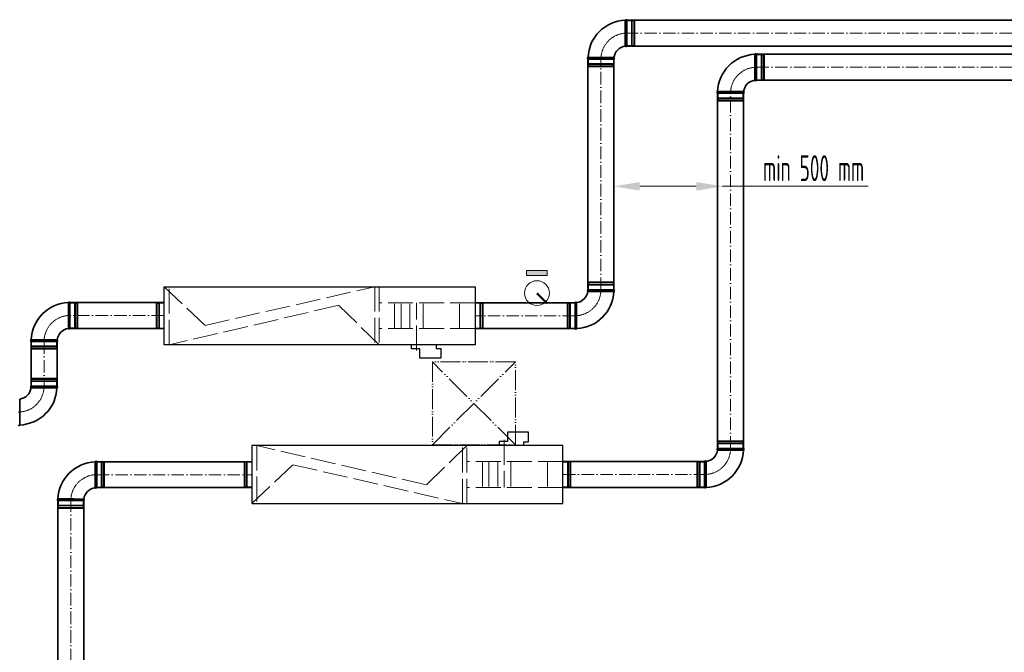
# Model space of a CAD drawing. Header units: millimetres. Extents: x 7400 to 85045, y 24168 to 123018.
# Tile 24 of 79: x 34282 to 39030, y 62643 to 65695. Entities that reach past the tile are written whole.
import ezdxf

# ---------------------------------------------------------------- set-up
doc = ezdxf.new("R2010")
doc.units = ezdxf.units.MM
for name, pattern in [('ACAD_ISO02W100', [15, 12, -3]), ('ACAD_ISO05W100', [33, 24, -3, 0, -3, 0, -3]), ('ACAD_ISO10W100', [18, 12, -3, 0, -3])]:
    doc.linetypes.add(name, pattern=pattern)
for name, color, linetype, lineweight in [('UT_KOTY - DIMENZE', 7, 'Continuous', 5), ('VZT_01 SUP (PŘÍVOD) - OBRYS', 5, 'Continuous', 35), ('VZT_02 SUP (PŘÍVOD) - OSA', 5, 'ACAD_ISO10W100', 5), ('VZT_05 ETA (ODVOD) - OBRYS', 6, 'Continuous', 35), ('VZT_06 ETA (ODVOD) - OSA', 6, 'ACAD_ISO10W100', 5), ('VZT_21 ZAŘÍZENÍ - OBRYS', 1, 'Continuous', 30), ('VZT_22 ZAŘÍZENÍ - DETAIL', 8, 'Continuous', 5), ('VZT_KOTY - DIMENZE', 7, 'Continuous', 5), ('VZT_POPIS - OBECNE', 7, 'Continuous', 5), ('VZT_POŽADAVKY NA STAVBU - PODHLEDY', 4, 'ACAD_ISO05W100', 5)]:
    doc.layers.add(name, color=color, linetype=linetype, lineweight=lineweight)
doc.layers.add('VZT_03 SUP (PŘÍVOD) - NETISK', color=8, linetype='ACAD_ISO02W100', lineweight=5, plot=False)
doc.layers.add('VZT_07 ETA (ODVOD) - NETISK', color=8, linetype='ACAD_ISO02W100', lineweight=5, plot=False)
doc.styles.add('ISOCP 2.5', font='isocp.shx', dxfattribs={"width": 0.6, "height": 2.5})

msp = doc.modelspace()

# ---------------------------------------------------------------- hatches: boundary and pattern name
at = {"layer": 'VZT_POPIS - OBECNE'}
h = msp.add_hatch(color=256, dxfattribs=at)
h.dxf.hatch_style = 1
h.paths.add_polyline_path([(36826.2, 64485.6), (36726.2, 64485.6), (36726.2, 64460.6), (36826.2, 64460.6)])

# ---------------------------------------------------------------- linework, layer by layer
at = {"layer": 'UT_KOTY - DIMENZE'}
for p, q in [((37272.4, 64891), (37544.9, 64891)), ((37669.9, 64891), (38373.1, 64891))]:
    msp.add_line(p, q, dxfattribs=at)
for points in [[(37272.4, 64911.8), (37272.4, 64870.1), (37147.4, 64891)], [(37544.9, 64911.8), (37544.9, 64870.1), (37669.9, 64891)]]:
    msp.add_solid(points, dxfattribs=at)
at = {"layer": 'VZT_01 SUP (PŘÍVOD) - OBRYS'}
for p, q in [((37209.9, 65692.5), (37209.9, 65567.5)), ((37147.4, 65505), (37022.4, 65505)), ((37022.4, 64391.8), (37147.4, 64391.8)), ((34524.8, 64205.3), (34524.8, 64330.3)), ((36959.9, 64204.3), (36959.9, 64329.3)), ((34337.3, 64142.8), (34462.3, 64142.8)), ((34462.3, 63926.7), (34337.3, 63926.7))]:
    msp.add_line(p, q, dxfattribs=at)
for points in [[(37209.9, 65692.5), (40147.5, 65692.5)], [(37209.9, 65567.5), (40147.5, 65567.5)], [(37022.4, 65505), (37022.4, 64391.8)], [(37147.4, 65505), (37147.4, 64391.8)], [(34524.8, 64330.3), (34978.6, 64330.3)], [(36478.6, 64329.3), (36959.9, 64329.3)], [(34524.8, 64205.3), (34978.6, 64205.3)], [(36478.6, 64204.3), (36959.9, 64204.3)], [(34337.3, 63926.7), (34337.3, 64142.8)], [(34462.3, 63926.7), (34462.3, 64142.8)]]:
    msp.add_lwpolyline(points, dxfattribs=at)
for centre, radius, start, end in [((37209.9, 65505), 187.5, 92.3607, 177.6393), ((37206.1, 65690.9), 4.17, 23.4678, 158.8928), ((37209.9, 65505), 62.5, 96.8302, 173.1698), ((37206.1, 65569.2), 4.17, 210.2981, 336.5322), ((37024.1, 65508.8), 4.17, 111.1072, 246.5322), ((37145.8, 65508.8), 4.17, 293.4678, 59.7019), ((36959.9, 64391.8), 62.5, 276.8302, 353.1698), ((36959.9, 64391.8), 187.5, 272.3607, 357.6393), ((37024.1, 64388), 4.17, 113.4678, 239.7019), ((37145.8, 64388), 4.17, 291.1072, 66.5322), ((34521, 64328.6), 4.17, 23.4678, 158.8928), ((36963.8, 64327.6), 4.17, 30.2981, 156.5322), ((34524.8, 64142.8), 187.5, 92.3607, 177.6393), ((34524.8, 64142.8), 62.5, 96.8302, 173.1698), ((34521, 64206.9), 4.17, 210.2981, 336.5322), ((36963.8, 64205.9), 4.17, 203.4678, 338.8928), ((34339, 64146.6), 4.17, 111.1072, 246.5322), ((34460.7, 64146.6), 4.17, 293.4678, 59.7019), ((34274.8, 63926.7), 62.5, 276.8302, 353.1698), ((34274.8, 63926.7), 187.5, 272.3607, 357.6393), ((34339, 63922.8), 4.17, 113.4678, 239.7019), ((34460.7, 63922.8), 4.17, 291.1072, 66.5322), ((34278.6, 63740.8), 4.17, 203.4678, 338.8928)]:
    msp.add_arc(centre, radius, start, end, dxfattribs=at)
for points, knots in [([(37202.5, 65567.1), (37202.5, 65567.1), (37202.5, 65567.1), (37202.5, 65567.4), (37202.5, 65567.8), (37202.5, 65568.8), (37202.5, 65569.6), (37202.5, 65572.7), (37202.4, 65575.9), (37202.4, 65584.8), (37202.4, 65591), (37202.3, 65605.1), (37202.3, 65612.9), (37202.3, 65629.1), (37202.3, 65637.4), (37202.2, 65653.2), (37202.2, 65660.7), (37202.2, 65673.9), (37202.2, 65679.5), (37202.2, 65686.4), (37202.2, 65688.6), (37202.2, 65691.6), (37202.2, 65692.4), (37202.2, 65692.4)], [197.067977, 197.067977, 197.067977, 197.067977, 201.792196, 201.792196, 209.190204, 209.190204, 218.040239, 218.040239, 237.760854, 237.760854, 262.206108, 262.206108, 286.831239, 286.831239, 311.323072, 311.323072, 335.946087, 335.946087, 360.704397, 360.704397, 377.088273, 377.088273, 394.105327, 394.105327, 394.105327, 394.105327]), ([(37147.9, 65512.4), (37147.9, 65512.4), (37146.3, 65512.5), (37140.2, 65512.5), (37135.7, 65512.5), (37124.3, 65512.6), (37117.5, 65512.6), (37102.5, 65512.6), (37094.4, 65512.7), (37078, 65512.7), (37069.9, 65512.7), (37054.7, 65512.7), (37047.8, 65512.7), (37036, 65512.7), (37031.3, 65512.7), (37024.7, 65512.7), (37022.8, 65512.7), (37022.6, 65512.7), (37022.6, 65512.7), (37022.6, 65512.7)], [0, 0, 0, 0, 24.235852, 24.235852, 48.531845, 48.531845, 73.024415, 73.024415, 97.570898, 97.570898, 122.078339, 122.078339, 146.53579, 146.53579, 170.957495, 170.957495, 195.359468, 195.359468, 197.168246, 197.168246, 197.168246, 197.168246]), ([(37022, 64384.4), (37022, 64384.4), (37023.6, 64384.3), (37029.7, 64384.3), (37034.2, 64384.3), (37045.6, 64384.2), (37052.4, 64384.2), (37067.4, 64384.2), (37075.5, 64384.1), (37091.8, 64384.1), (37099.9, 64384.1), (37115.1, 64384.1), (37122.1, 64384.1), (37133.8, 64384.1), (37138.6, 64384.1), (37145.2, 64384.1), (37147, 64384.1), (37147.3, 64384.1), (37147.3, 64384.1), (37147.3, 64384.1)], [0, 0, 0, 0, 24.235852, 24.235852, 48.531845, 48.531845, 73.024415, 73.024415, 97.570898, 97.570898, 122.078339, 122.078339, 146.53579, 146.53579, 170.957495, 170.957495, 195.359468, 195.359468, 197.168246, 197.168246, 197.168246, 197.168246]), ([(34517.4, 64204.8), (34517.4, 64204.8), (34517.4, 64206.4), (34517.3, 64212.5), (34517.3, 64217), (34517.3, 64228.4), (34517.2, 64235.2), (34517.2, 64250.2), (34517.2, 64258.3), (34517.2, 64274.7), (34517.1, 64282.8), (34517.1, 64298), (34517.1, 64304.9), (34517.1, 64316.7), (34517.1, 64321.4), (34517.1, 64328), (34517.1, 64329.8), (34517.1, 64330.1), (34517.1, 64330.1), (34517.1, 64330.1)], [0, 0, 0, 0, 24.235852, 24.235852, 48.531845, 48.531845, 73.024415, 73.024415, 97.570898, 97.570898, 122.078339, 122.078339, 146.53579, 146.53579, 170.957495, 170.957495, 195.359468, 195.359468, 197.168246, 197.168246, 197.168246, 197.168246]), ([(36967.4, 64329.7), (36967.4, 64329.7), (36967.4, 64329.7), (36967.4, 64329.4), (36967.4, 64329), (36967.4, 64328), (36967.4, 64327.2), (36967.4, 64324.1), (36967.4, 64320.9), (36967.5, 64312), (36967.5, 64305.8), (36967.5, 64291.7), (36967.6, 64283.9), (36967.6, 64267.7), (36967.6, 64259.4), (36967.6, 64243.6), (36967.6, 64236.1), (36967.6, 64222.9), (36967.6, 64217.3), (36967.6, 64210.4), (36967.6, 64208.2), (36967.7, 64205.2), (36967.7, 64204.4), (36967.7, 64204.4)], [197.067977, 197.067977, 197.067977, 197.067977, 201.792196, 201.792196, 209.190204, 209.190204, 218.040239, 218.040239, 237.760854, 237.760854, 262.206108, 262.206108, 286.831239, 286.831239, 311.323072, 311.323072, 335.946087, 335.946087, 360.704397, 360.704397, 377.088273, 377.088273, 394.105327, 394.105327, 394.105327, 394.105327]), ([(34462.8, 64150.2), (34462.8, 64150.2), (34462.7, 64150.2), (34462.4, 64150.2), (34462.1, 64150.2), (34461, 64150.2), (34460.2, 64150.2), (34457.1, 64150.2), (34453.9, 64150.3), (34445, 64150.3), (34438.8, 64150.3), (34424.7, 64150.4), (34416.9, 64150.4), (34400.7, 64150.4), (34392.5, 64150.4), (34376.6, 64150.5), (34369.1, 64150.5), (34355.9, 64150.5), (34350.4, 64150.5), (34343.4, 64150.5), (34341.2, 64150.5), (34338.3, 64150.5), (34337.5, 64150.5), (34337.5, 64150.5)], [197.067977, 197.067977, 197.067977, 197.067977, 201.792196, 201.792196, 209.190204, 209.190204, 218.040239, 218.040239, 237.760854, 237.760854, 262.206108, 262.206108, 286.831239, 286.831239, 311.323072, 311.323072, 335.946087, 335.946087, 360.704397, 360.704397, 377.088273, 377.088273, 394.105327, 394.105327, 394.105327, 394.105327]), ([(34336.9, 63919.2), (34336.9, 63919.2), (34336.9, 63919.2), (34337.2, 63919.2), (34337.6, 63919.2), (34338.6, 63919.2), (34339.4, 63919.2), (34342.6, 63919.2), (34345.7, 63919.2), (34354.6, 63919.1), (34360.8, 63919.1), (34374.9, 63919.1), (34382.7, 63919), (34398.9, 63919), (34407.2, 63919), (34423, 63919), (34430.5, 63919), (34443.7, 63919), (34449.3, 63919), (34456.2, 63918.9), (34458.4, 63918.9), (34461.4, 63918.9), (34462.2, 63918.9), (34462.2, 63918.9)], [197.067977, 197.067977, 197.067977, 197.067977, 201.792196, 201.792196, 209.190204, 209.190204, 218.040239, 218.040239, 237.760854, 237.760854, 262.206108, 262.206108, 286.831239, 286.831239, 311.323072, 311.323072, 335.946087, 335.946087, 360.704397, 360.704397, 377.088273, 377.088273, 394.105327, 394.105327, 394.105327, 394.105327]), ([(34282.3, 63864.6), (34282.3, 63864.6), (34282.3, 63863), (34282.3, 63856.9), (34282.3, 63852.4), (34282.4, 63841), (34282.4, 63834.2), (34282.4, 63819.2), (34282.5, 63811.1), (34282.5, 63794.8), (34282.5, 63786.7), (34282.5, 63771.5), (34282.5, 63764.5), (34282.5, 63752.8), (34282.5, 63748), (34282.5, 63741.4), (34282.5, 63739.6), (34282.5, 63739.3), (34282.5, 63739.3), (34282.5, 63739.3)], [0, 0, 0, 0, 24.235852, 24.235852, 48.531845, 48.531845, 73.024415, 73.024415, 97.570898, 97.570898, 122.078339, 122.078339, 146.53579, 146.53579, 170.957495, 170.957495, 195.359468, 195.359468, 197.168246, 197.168246, 197.168246, 197.168246])]:
    msp.add_open_spline(points, degree=3, knots=knots, dxfattribs=at)
at = {"layer": 'VZT_02 SUP (PŘÍVOD) - OSA', "ltscale": 0.3}
for points in [[(37084.9, 65505), (37084.9, 65505, -0.414214), (37209.9, 65630), (37209.9, 65630)], [(37084.9, 64391.8), (37084.9, 64391.8, -0.414214), (36959.9, 64266.8), (36959.9, 64266.8)], [(34524.8, 64267.8), (34524.8, 64267.8, 0.414214), (34399.8, 64142.8), (34399.8, 64142.8)], [(34274.8, 63801.7), (34274.8, 63801.7, 0.414214), (34399.8, 63926.7), (34399.8, 63926.7)]]:
    msp.add_lwpolyline(points, format="xyb", dxfattribs=at)
at = {"layer": 'VZT_02 SUP (PŘÍVOD) - OSA', "ltscale": 5}
for points in [[(40147.5, 65630), (37209.9, 65630)], [(37084.9, 64391.8), (37084.9, 65505)], [(34978.6, 64267.8), (34524.8, 64267.8)], [(36959.9, 64266.8), (36478.6, 64266.8)], [(34399.8, 64142.8), (34399.8, 63926.7)]]:
    msp.add_lwpolyline(points, dxfattribs=at)
at = {"layer": 'VZT_03 SUP (PŘÍVOD) - NETISK', "ltscale": 0.4}
for p, q in [((37209.9, 65690), (37231.9, 65690)), ((37231.9, 65690), (37231.9, 65570)), ((37231.9, 65689), (37235.4, 65689)), ((37235.4, 65691), (37235.4, 65569)), ((37235.4, 65691), (37235.9, 65691)), ((37235.9, 65691), (37235.9, 65569)), ((37235.9, 65689), (37242.9, 65689)), ((37242.9, 65691), (37242.9, 65569)), ((37242.9, 65691), (37243.4, 65691)), ((37243.4, 65691), (37243.4, 65569)), ((37243.4, 65689), (37243.9, 65689)), ((37243.9, 65690), (37243.9, 65570)), ((37243.9, 65690), (37247.9, 65690)), ((37247.9, 65690), (37247.9, 65570)), ((37209.9, 65570), (37231.9, 65570)), ((37231.9, 65571), (37235.4, 65571)), ((37235.4, 65569), (37235.9, 65569)), ((37235.9, 65571), (37242.9, 65571)), ((37242.9, 65569), (37243.4, 65569)), ((37243.4, 65571), (37243.9, 65571)), ((37243.9, 65570), (37247.9, 65570)), ((37145.9, 65479.5), (37023.9, 65479.5)), ((37023.9, 65479.5), (37023.9, 65479)), ((37145.9, 65479), (37023.9, 65479)), ((37145.9, 65472), (37023.9, 65472)), ((37023.9, 65472), (37023.9, 65471.5)), ((37145.9, 65471.5), (37023.9, 65471.5)), ((37024.9, 65505), (37024.9, 65483)), ((37144.9, 65483), (37024.9, 65483)), ((37144.9, 65471), (37024.9, 65471)), ((37024.9, 65471), (37024.9, 65467)), ((37025.9, 65483), (37025.9, 65479.5)), ((37025.9, 65479), (37025.9, 65472)), ((37025.9, 65471.5), (37025.9, 65471)), ((37143.9, 65483), (37143.9, 65479.5)), ((37143.9, 65479), (37143.9, 65472)), ((37143.9, 65471.5), (37143.9, 65471)), ((37144.9, 65505), (37144.9, 65483)), ((37144.9, 65471), (37144.9, 65467)), ((37145.9, 65479.5), (37145.9, 65479)), ((37145.9, 65472), (37145.9, 65471.5)), ((37144.9, 65467), (37024.9, 65467)), ((37024.9, 64429.8), (37144.9, 64429.8)), ((37024.9, 64425.8), (37024.9, 64429.8)), ((37024.9, 64425.8), (37144.9, 64425.8)), ((37025.9, 64425.3), (37025.9, 64425.8)), ((37143.9, 64425.3), (37143.9, 64425.8)), ((37144.9, 64425.8), (37144.9, 64429.8)), ((37023.9, 64425.3), (37145.9, 64425.3)), ((37023.9, 64424.8), (37023.9, 64425.3)), ((37023.9, 64424.8), (37145.9, 64424.8)), ((37023.9, 64417.8), (37145.9, 64417.8)), ((37023.9, 64417.3), (37023.9, 64417.8)), ((37023.9, 64417.3), (37145.9, 64417.3)), ((37024.9, 64413.8), (37144.9, 64413.8)), ((37024.9, 64391.8), (37024.9, 64413.8)), ((37025.9, 64417.8), (37025.9, 64424.8)), ((37025.9, 64413.8), (37025.9, 64417.3)), ((37143.9, 64417.8), (37143.9, 64424.8)), ((37143.9, 64413.8), (37143.9, 64417.3)), ((37144.9, 64391.8), (37144.9, 64413.8)), ((37145.9, 64424.8), (37145.9, 64425.3)), ((37145.9, 64417.3), (37145.9, 64417.8)), ((34524.8, 64327.8), (34546.8, 64327.8)), ((34546.8, 64207.8), (34546.8, 64327.8)), ((34546.8, 64326.8), (34550.3, 64326.8)), ((34550.3, 64206.8), (34550.3, 64328.8)), ((34550.3, 64328.8), (34550.8, 64328.8)), ((34550.8, 64206.8), (34550.8, 64328.8)), ((34550.8, 64326.8), (34557.8, 64326.8)), ((34557.8, 64206.8), (34557.8, 64328.8)), ((34557.8, 64328.8), (34558.3, 64328.8)), ((34558.3, 64206.8), (34558.3, 64328.8)), ((34558.3, 64326.8), (34558.8, 64326.8)), ((34558.8, 64207.8), (34558.8, 64327.8)), ((34558.8, 64327.8), (34562.8, 64327.8)), ((34562.8, 64207.8), (34562.8, 64327.8)), ((36921.9, 64206.8), (36921.9, 64326.8)), ((36925.9, 64326.8), (36921.9, 64326.8)), ((36925.9, 64206.8), (36925.9, 64326.8)), ((36926.4, 64325.8), (36925.9, 64325.8)), ((36926.4, 64205.8), (36926.4, 64327.8)), ((36926.9, 64327.8), (36926.4, 64327.8)), ((36926.9, 64205.8), (36926.9, 64327.8)), ((36933.9, 64325.8), (36926.9, 64325.8)), ((36933.9, 64205.8), (36933.9, 64327.8)), ((36934.4, 64327.8), (36933.9, 64327.8)), ((36934.4, 64205.8), (36934.4, 64327.8)), ((36937.9, 64325.8), (36934.4, 64325.8)), ((36937.9, 64206.8), (36937.9, 64326.8)), ((36959.9, 64326.8), (36937.9, 64326.8)), ((34524.8, 64207.8), (34546.8, 64207.8)), ((34546.8, 64208.8), (34550.3, 64208.8)), ((34550.3, 64206.8), (34550.8, 64206.8)), ((34550.8, 64208.8), (34557.8, 64208.8)), ((34557.8, 64206.8), (34558.3, 64206.8)), ((34558.3, 64208.8), (34558.8, 64208.8)), ((34558.8, 64207.8), (34562.8, 64207.8)), ((36925.9, 64206.8), (36921.9, 64206.8)), ((36926.4, 64207.8), (36925.9, 64207.8)), ((36926.9, 64205.8), (36926.4, 64205.8)), ((36933.9, 64207.8), (36926.9, 64207.8)), ((36934.4, 64205.8), (36933.9, 64205.8)), ((36937.9, 64207.8), (36934.4, 64207.8)), ((36959.9, 64206.8), (36937.9, 64206.8)), ((34339.8, 64142.8), (34339.8, 64120.8)), ((34459.8, 64142.8), (34459.8, 64120.8)), ((34338.8, 64117.3), (34460.8, 64117.3)), ((34338.8, 64117.3), (34338.8, 64116.8)), ((34338.8, 64116.8), (34460.8, 64116.8)), ((34338.8, 64109.8), (34460.8, 64109.8)), ((34338.8, 64109.8), (34338.8, 64109.3)), ((34338.8, 64109.3), (34460.8, 64109.3)), ((34339.8, 64120.8), (34459.8, 64120.8)), ((34339.8, 64108.8), (34459.8, 64108.8)), ((34339.8, 64108.8), (34339.8, 64104.8)), ((34339.8, 64104.8), (34459.8, 64104.8)), ((34340.8, 64120.8), (34340.8, 64117.3)), ((34340.8, 64116.8), (34340.8, 64109.8)), ((34340.8, 64109.3), (34340.8, 64108.8)), ((34458.8, 64120.8), (34458.8, 64117.3)), ((34458.8, 64116.8), (34458.8, 64109.8)), ((34458.8, 64109.3), (34458.8, 64108.8)), ((34459.8, 64108.8), (34459.8, 64104.8)), ((34460.8, 64117.3), (34460.8, 64116.8)), ((34460.8, 64109.8), (34460.8, 64109.3)), ((34460.8, 63960.2), (34338.8, 63960.2)), ((34338.8, 63959.7), (34338.8, 63960.2)), ((34460.8, 63959.7), (34338.8, 63959.7)), ((34460.8, 63952.7), (34338.8, 63952.7)), ((34338.8, 63952.2), (34338.8, 63952.7)), ((34460.8, 63952.2), (34338.8, 63952.2)), ((34459.8, 63964.7), (34339.8, 63964.7)), ((34339.8, 63960.7), (34339.8, 63964.7)), ((34459.8, 63960.7), (34339.8, 63960.7)), ((34340.8, 63960.2), (34340.8, 63960.7)), ((34340.8, 63952.7), (34340.8, 63959.7)), ((34340.8, 63948.7), (34340.8, 63952.2)), ((34458.8, 63960.2), (34458.8, 63960.7)), ((34458.8, 63952.7), (34458.8, 63959.7)), ((34458.8, 63948.7), (34458.8, 63952.2)), ((34459.8, 63960.7), (34459.8, 63964.7)), ((34460.8, 63959.7), (34460.8, 63960.2)), ((34460.8, 63952.2), (34460.8, 63952.7)), ((34459.8, 63948.7), (34339.8, 63948.7)), ((34339.8, 63926.7), (34339.8, 63948.7)), ((34459.8, 63926.7), (34459.8, 63948.7))]:
    msp.add_line(p, q, dxfattribs=at)
at = {"layer": 'VZT_05 ETA (ODVOD) - OBRYS'}
for p, q in [((37834.9, 65403), (37834.9, 65528)), ((37647.4, 65340.5), (37772.4, 65340.5)), ((37772.4, 63625.8), (37647.4, 63625.8)), ((34653.8, 63437.2), (34653.8, 63562.2)), ((37584.9, 63563.3), (37584.9, 63438.3)), ((34466.3, 63374.7), (34591.3, 63374.7))]:
    msp.add_line(p, q, dxfattribs=at)
for points in [[(40147.6, 65528), (37834.9, 65528)], [(40147.6, 65403), (37834.9, 65403)], [(37647.4, 65340.5), (37647.4, 63625.8)], [(37772.4, 65340.5), (37772.4, 63625.8)], [(35401.9, 63562.2), (34653.8, 63562.2)], [(37584.9, 63562.8), (36901.9, 63562.8)], [(35401.9, 63437.2), (34653.8, 63437.2)], [(37584.9, 63437.8), (36901.9, 63437.8)], [(34466.3, 63374.7), (34466.3, 62148.5)], [(34591.3, 63374.7), (34591.3, 62148.5)]]:
    msp.add_lwpolyline(points, dxfattribs=at)
for centre, radius, start, end in [((37834.9, 65340.5), 187.5, 92.3607, 177.6393), ((37831.1, 65526.3), 4.17, 23.4678, 158.8928), ((37834.9, 65340.5), 62.5, 96.8302, 173.1698), ((37831.1, 65404.6), 4.17, 210.2981, 336.5322), ((37649.1, 65344.3), 4.17, 111.1072, 246.5322), ((37770.8, 65344.3), 4.17, 293.4678, 59.7019), ((37649.1, 63622), 4.17, 113.4678, 239.7019), ((37770.8, 63622), 4.17, 291.1072, 66.5322), ((37584.9, 63625.8), 62.5, 276.8302, 353.1698), ((37584.9, 63625.8), 187.5, 272.3607, 357.6393), ((34653.8, 63374.7), 187.5, 92.3607, 177.6393), ((34650, 63560.6), 4.17, 23.4678, 158.8928), ((37588.8, 63561.6), 4.17, 30.2981, 156.5322), ((34653.8, 63374.7), 62.5, 96.8302, 173.1698), ((34650, 63438.9), 4.17, 210.2981, 336.5322), ((37588.8, 63440), 4.17, 203.4678, 338.8928), ((34468, 63378.6), 4.17, 111.1072, 246.5322), ((34589.7, 63378.6), 4.17, 293.4678, 59.7019)]:
    msp.add_arc(centre, radius, start, end, dxfattribs=at)
for points, knots in [([(37827.5, 65402.5), (37827.5, 65402.5), (37827.5, 65404.1), (37827.4, 65410.2), (37827.4, 65414.7), (37827.4, 65426.1), (37827.3, 65432.9), (37827.3, 65447.9), (37827.3, 65456), (37827.3, 65472.3), (37827.2, 65480.5), (37827.2, 65495.7), (37827.2, 65502.6), (37827.2, 65514.4), (37827.2, 65519.1), (37827.2, 65525.7), (37827.2, 65527.5), (37827.2, 65527.8), (37827.2, 65527.8), (37827.2, 65527.8)], [0, 0, 0, 0, 24.235852, 24.235852, 48.531845, 48.531845, 73.024415, 73.024415, 97.570898, 97.570898, 122.078339, 122.078339, 146.53579, 146.53579, 170.957495, 170.957495, 195.359468, 195.359468, 197.168246, 197.168246, 197.168246, 197.168246]), ([(37772.9, 65347.9), (37772.9, 65347.9), (37772.8, 65347.9), (37772.5, 65347.9), (37772.2, 65347.9), (37771.1, 65347.9), (37770.3, 65347.9), (37767.2, 65347.9), (37764.1, 65348), (37755.1, 65348), (37749, 65348), (37734.8, 65348.1), (37727, 65348.1), (37710.8, 65348.1), (37702.6, 65348.1), (37686.7, 65348.2), (37679.2, 65348.2), (37666, 65348.2), (37660.5, 65348.2), (37653.5, 65348.2), (37651.4, 65348.2), (37648.4, 65348.2), (37647.6, 65348.2), (37647.6, 65348.2)], [197.067977, 197.067977, 197.067977, 197.067977, 201.792196, 201.792196, 209.190204, 209.190204, 218.040239, 218.040239, 237.760854, 237.760854, 262.206108, 262.206108, 286.831239, 286.831239, 311.323072, 311.323072, 335.946087, 335.946087, 360.704397, 360.704397, 377.088273, 377.088273, 394.105327, 394.105327, 394.105327, 394.105327]), ([(37647, 63618.4), (37647, 63618.4), (37647, 63618.4), (37647.4, 63618.4), (37647.7, 63618.4), (37648.7, 63618.4), (37649.5, 63618.4), (37652.7, 63618.3), (37655.8, 63618.3), (37664.7, 63618.3), (37670.9, 63618.2), (37685, 63618.2), (37692.8, 63618.2), (37709.1, 63618.1), (37717.3, 63618.1), (37733.1, 63618.1), (37740.6, 63618.1), (37753.8, 63618.1), (37759.4, 63618.1), (37766.4, 63618.1), (37768.5, 63618.1), (37771.5, 63618.1), (37772.3, 63618.1), (37772.3, 63618.1)], [197.067977, 197.067977, 197.067977, 197.067977, 201.792196, 201.792196, 209.190204, 209.190204, 218.040239, 218.040239, 237.760854, 237.760854, 262.206108, 262.206108, 286.831239, 286.831239, 311.323072, 311.323072, 335.946087, 335.946087, 360.704397, 360.704397, 377.088273, 377.088273, 394.105327, 394.105327, 394.105327, 394.105327]), ([(34646.4, 63436.8), (34646.4, 63436.8), (34646.4, 63438.4), (34646.4, 63444.5), (34646.3, 63449), (34646.3, 63460.4), (34646.3, 63467.2), (34646.2, 63482.2), (34646.2, 63490.3), (34646.2, 63506.6), (34646.2, 63514.7), (34646.1, 63529.9), (34646.1, 63536.9), (34646.1, 63548.6), (34646.1, 63553.4), (34646.1, 63560), (34646.1, 63561.8), (34646.1, 63562.1), (34646.1, 63562.1), (34646.1, 63562.1)], [0, 0, 0, 0, 24.235852, 24.235852, 48.531845, 48.531845, 73.024415, 73.024415, 97.570898, 97.570898, 122.078339, 122.078339, 146.53579, 146.53579, 170.957495, 170.957495, 195.359468, 195.359468, 197.168246, 197.168246, 197.168246, 197.168246]), ([(37592.4, 63563.7), (37592.4, 63563.7), (37592.4, 63562.2), (37592.4, 63556), (37592.4, 63551.5), (37592.5, 63540.2), (37592.5, 63533.4), (37592.6, 63518.3), (37592.6, 63510.3), (37592.6, 63493.9), (37592.6, 63485.8), (37592.6, 63470.6), (37592.6, 63463.7), (37592.6, 63451.9), (37592.6, 63447.2), (37592.6, 63440.5), (37592.7, 63438.7), (37592.7, 63438.5), (37592.7, 63438.5), (37592.7, 63438.5)], [0, 0, 0, 0, 24.235852, 24.235852, 48.531845, 48.531845, 73.024415, 73.024415, 97.570898, 97.570898, 122.078339, 122.078339, 146.53579, 146.53579, 170.957495, 170.957495, 195.359468, 195.359468, 197.168246, 197.168246, 197.168246, 197.168246]), ([(34591.8, 63382.2), (34591.8, 63382.2), (34591.7, 63382.2), (34591.4, 63382.2), (34591.1, 63382.2), (34590, 63382.2), (34589.3, 63382.2), (34586.1, 63382.2), (34583, 63382.2), (34574, 63382.3), (34567.9, 63382.3), (34553.8, 63382.3), (34545.9, 63382.4), (34529.7, 63382.4), (34521.5, 63382.4), (34505.6, 63382.4), (34498.1, 63382.4), (34485, 63382.4), (34479.4, 63382.4), (34472.4, 63382.4), (34470.3, 63382.5), (34467.3, 63382.5), (34466.5, 63382.5), (34466.5, 63382.5)], [197.067977, 197.067977, 197.067977, 197.067977, 201.792196, 201.792196, 209.190204, 209.190204, 218.040239, 218.040239, 237.760854, 237.760854, 262.206108, 262.206108, 286.831239, 286.831239, 311.323072, 311.323072, 335.946087, 335.946087, 360.704397, 360.704397, 377.088273, 377.088273, 394.105327, 394.105327, 394.105327, 394.105327])]:
    msp.add_open_spline(points, degree=3, knots=knots, dxfattribs=at)
at = {"layer": 'VZT_06 ETA (ODVOD) - OSA', "ltscale": 0.3}
for points in [[(37834.9, 65465.5), (37834.9, 65465.5, 0.414214), (37709.9, 65340.5), (37709.9, 65340.5)], [(37584.9, 63500.8), (37584.9, 63500.8, 0.414214), (37709.9, 63625.8), (37709.9, 63625.8)], [(34653.8, 63499.7), (34653.8, 63499.7, 0.414214), (34528.8, 63374.7), (34528.8, 63374.7)]]:
    msp.add_lwpolyline(points, format="xyb", dxfattribs=at)
at = {"layer": 'VZT_06 ETA (ODVOD) - OSA', "ltscale": 5}
for points in [[(37834.9, 65465.5), (40147.6, 65465.5)], [(37709.9, 63625.8), (37709.9, 65340.5)], [(34653.8, 63499.7), (35401.9, 63499.7)], [(36901.9, 63500.3), (37584.9, 63500.3)], [(34528.8, 62148.5), (34528.8, 63374.7)]]:
    msp.add_lwpolyline(points, dxfattribs=at)
at = {"layer": 'VZT_07 ETA (ODVOD) - NETISK', "ltscale": 0.4}
for p, q in [((37834.9, 65525.5), (37856.9, 65525.5)), ((37856.9, 65405.5), (37856.9, 65525.5)), ((37856.9, 65524.5), (37860.4, 65524.5)), ((37860.4, 65404.5), (37860.4, 65526.5)), ((37860.4, 65526.5), (37860.9, 65526.5)), ((37860.9, 65404.5), (37860.9, 65526.5)), ((37860.9, 65524.5), (37867.9, 65524.5)), ((37867.9, 65404.5), (37867.9, 65526.5)), ((37867.9, 65526.5), (37868.4, 65526.5)), ((37868.4, 65404.5), (37868.4, 65526.5)), ((37868.4, 65524.5), (37868.9, 65524.5)), ((37868.9, 65405.5), (37868.9, 65525.5)), ((37868.9, 65525.5), (37872.9, 65525.5)), ((37872.9, 65405.5), (37872.9, 65525.5)), ((37834.9, 65405.5), (37856.9, 65405.5)), ((37856.9, 65406.5), (37860.4, 65406.5)), ((37860.4, 65404.5), (37860.9, 65404.5)), ((37860.9, 65406.5), (37867.9, 65406.5)), ((37867.9, 65404.5), (37868.4, 65404.5)), ((37868.4, 65406.5), (37868.9, 65406.5)), ((37868.9, 65405.5), (37872.9, 65405.5)), ((37649.9, 65340.5), (37649.9, 65318.5)), ((37769.9, 65340.5), (37769.9, 65318.5)), ((37648.9, 65315), (37770.9, 65315)), ((37648.9, 65315), (37648.9, 65314.5)), ((37648.9, 65314.5), (37770.9, 65314.5)), ((37648.9, 65307.5), (37770.9, 65307.5)), ((37648.9, 65307.5), (37648.9, 65307)), ((37648.9, 65307), (37770.9, 65307)), ((37649.9, 65318.5), (37769.9, 65318.5)), ((37649.9, 65306.5), (37769.9, 65306.5)), ((37649.9, 65306.5), (37649.9, 65302.5)), ((37649.9, 65302.5), (37769.9, 65302.5)), ((37650.9, 65318.5), (37650.9, 65315)), ((37650.9, 65314.5), (37650.9, 65307.5)), ((37650.9, 65307), (37650.9, 65306.5)), ((37768.9, 65318.5), (37768.9, 65315)), ((37768.9, 65314.5), (37768.9, 65307.5)), ((37768.9, 65307), (37768.9, 65306.5)), ((37769.9, 65306.5), (37769.9, 65302.5)), ((37770.9, 65315), (37770.9, 65314.5)), ((37770.9, 65307.5), (37770.9, 65307)), ((34940.6, 64326.8), (34940.6, 64206.8)), ((34944.6, 64326.8), (34940.6, 64326.8)), ((34944.6, 64326.8), (34944.6, 64206.8)), ((34945.1, 64325.8), (34944.6, 64325.8)), ((34945.1, 64327.8), (34945.1, 64205.8)), ((34945.6, 64327.8), (34945.1, 64327.8)), ((34945.6, 64327.8), (34945.6, 64205.8)), ((34952.6, 64325.8), (34945.6, 64325.8)), ((34952.6, 64327.8), (34952.6, 64205.8)), ((34953.1, 64327.8), (34952.6, 64327.8)), ((34953.1, 64327.8), (34953.1, 64205.8)), ((34956.6, 64325.8), (34953.1, 64325.8)), ((34956.6, 64326.8), (34956.6, 64206.8)), ((34978.6, 64326.8), (34956.6, 64326.8)), ((36478.6, 64326.8), (36500.6, 64326.8)), ((36500.6, 64326.8), (36500.6, 64206.8)), ((36500.6, 64325.8), (36504.1, 64325.8)), ((36504.1, 64327.8), (36504.1, 64205.8)), ((36504.1, 64327.8), (36504.6, 64327.8)), ((36504.6, 64327.8), (36504.6, 64205.8)), ((36504.6, 64325.8), (36511.6, 64325.8)), ((36511.6, 64327.8), (36511.6, 64205.8)), ((36511.6, 64327.8), (36512.1, 64327.8)), ((36512.1, 64327.8), (36512.1, 64205.8)), ((36512.1, 64325.8), (36512.6, 64325.8)), ((36512.6, 64326.8), (36512.6, 64206.8)), ((36512.6, 64326.8), (36516.6, 64326.8)), ((36516.6, 64326.8), (36516.6, 64206.8)), ((34944.6, 64206.8), (34940.6, 64206.8)), ((34945.1, 64207.8), (34944.6, 64207.8)), ((34945.6, 64205.8), (34945.1, 64205.8)), ((34952.6, 64207.8), (34945.6, 64207.8)), ((34953.1, 64205.8), (34952.6, 64205.8)), ((34956.6, 64207.8), (34953.1, 64207.8)), ((34978.6, 64206.8), (34956.6, 64206.8)), ((36478.6, 64206.8), (36500.6, 64206.8)), ((36500.6, 64207.8), (36504.1, 64207.8)), ((36504.1, 64205.8), (36504.6, 64205.8)), ((36504.6, 64207.8), (36511.6, 64207.8)), ((36511.6, 64205.8), (36512.1, 64205.8)), ((36512.1, 64207.8), (36512.6, 64207.8)), ((36512.6, 64206.8), (36516.6, 64206.8)), ((37770.9, 63659.3), (37648.9, 63659.3)), ((37648.9, 63658.8), (37648.9, 63659.3)), ((37770.9, 63658.8), (37648.9, 63658.8)), ((37770.9, 63651.8), (37648.9, 63651.8)), ((37648.9, 63651.3), (37648.9, 63651.8)), ((37770.9, 63651.3), (37648.9, 63651.3)), ((37769.9, 63663.8), (37649.9, 63663.8)), ((37649.9, 63659.8), (37649.9, 63663.8)), ((37769.9, 63659.8), (37649.9, 63659.8)), ((37769.9, 63647.8), (37649.9, 63647.8)), ((37649.9, 63625.8), (37649.9, 63647.8)), ((37650.9, 63659.3), (37650.9, 63659.8)), ((37650.9, 63651.8), (37650.9, 63658.8)), ((37650.9, 63647.8), (37650.9, 63651.3)), ((37768.9, 63659.3), (37768.9, 63659.8)), ((37768.9, 63651.8), (37768.9, 63658.8)), ((37768.9, 63647.8), (37768.9, 63651.3)), ((37769.9, 63659.8), (37769.9, 63663.8)), ((37769.9, 63625.8), (37769.9, 63647.8)), ((37770.9, 63658.8), (37770.9, 63659.3)), ((37770.9, 63651.3), (37770.9, 63651.8)), ((34653.8, 63559.7), (34675.8, 63559.7)), ((34675.8, 63439.7), (34675.8, 63559.7)), ((34675.8, 63558.7), (34679.3, 63558.7)), ((34679.3, 63438.7), (34679.3, 63560.7)), ((34679.3, 63560.7), (34679.8, 63560.7)), ((34679.8, 63438.7), (34679.8, 63560.7)), ((34679.8, 63558.7), (34686.8, 63558.7)), ((34686.8, 63438.7), (34686.8, 63560.7)), ((34686.8, 63560.7), (34687.3, 63560.7)), ((34687.3, 63438.7), (34687.3, 63560.7)), ((34687.3, 63558.7), (34687.8, 63558.7)), ((34687.8, 63439.7), (34687.8, 63559.7)), ((34687.8, 63559.7), (34691.8, 63559.7)), ((34691.8, 63439.7), (34691.8, 63559.7)), ((35363.9, 63440.3), (35363.9, 63560.3)), ((35367.9, 63560.3), (35363.9, 63560.3)), ((35367.9, 63440.3), (35367.9, 63560.3)), ((35368.4, 63559.3), (35367.9, 63559.3)), ((35368.4, 63439.3), (35368.4, 63561.3)), ((35368.9, 63561.3), (35368.4, 63561.3)), ((35368.9, 63439.3), (35368.9, 63561.3)), ((35375.9, 63559.3), (35368.9, 63559.3)), ((35375.9, 63439.3), (35375.9, 63561.3)), ((35376.4, 63561.3), (35375.9, 63561.3)), ((35376.4, 63439.3), (35376.4, 63561.3)), ((35379.9, 63559.3), (35376.4, 63559.3)), ((35379.9, 63440.3), (35379.9, 63560.3)), ((35401.9, 63560.3), (35379.9, 63560.3)), ((36901.9, 63560.3), (36923.9, 63560.3)), ((36923.9, 63440.3), (36923.9, 63560.3)), ((36923.9, 63559.3), (36927.4, 63559.3)), ((36927.4, 63439.3), (36927.4, 63561.3)), ((36927.4, 63561.3), (36927.9, 63561.3)), ((36927.9, 63439.3), (36927.9, 63561.3)), ((36927.9, 63559.3), (36934.9, 63559.3)), ((36934.9, 63439.3), (36934.9, 63561.3)), ((36934.9, 63561.3), (36935.4, 63561.3)), ((36935.4, 63439.3), (36935.4, 63561.3)), ((36935.4, 63559.3), (36935.9, 63559.3)), ((36935.9, 63440.3), (36935.9, 63560.3)), ((36935.9, 63560.3), (36939.9, 63560.3)), ((36939.9, 63440.3), (36939.9, 63560.3)), ((37546.9, 63560.8), (37546.9, 63440.8)), ((37550.9, 63560.8), (37546.9, 63560.8)), ((37550.9, 63560.8), (37550.9, 63440.8)), ((37551.4, 63559.8), (37550.9, 63559.8)), ((37551.4, 63561.8), (37551.4, 63439.8)), ((37551.9, 63561.8), (37551.4, 63561.8)), ((37551.9, 63561.8), (37551.9, 63439.8)), ((37558.9, 63559.8), (37551.9, 63559.8)), ((37558.9, 63561.8), (37558.9, 63439.8)), ((37559.4, 63561.8), (37558.9, 63561.8)), ((37559.4, 63561.8), (37559.4, 63439.8)), ((37562.9, 63559.8), (37559.4, 63559.8)), ((37562.9, 63560.8), (37562.9, 63440.8)), ((37584.9, 63560.8), (37562.9, 63560.8)), ((34653.8, 63439.7), (34675.8, 63439.7)), ((34675.8, 63440.7), (34679.3, 63440.7)), ((34679.3, 63438.7), (34679.8, 63438.7)), ((34679.8, 63440.7), (34686.8, 63440.7)), ((34686.8, 63438.7), (34687.3, 63438.7)), ((34687.3, 63440.7), (34687.8, 63440.7)), ((34687.8, 63439.7), (34691.8, 63439.7)), ((35367.9, 63440.3), (35363.9, 63440.3)), ((35368.4, 63441.3), (35367.9, 63441.3)), ((35368.9, 63439.3), (35368.4, 63439.3)), ((35375.9, 63441.3), (35368.9, 63441.3)), ((35376.4, 63439.3), (35375.9, 63439.3)), ((35379.9, 63441.3), (35376.4, 63441.3)), ((35401.9, 63440.3), (35379.9, 63440.3)), ((36901.9, 63440.3), (36923.9, 63440.3)), ((36923.9, 63441.3), (36927.4, 63441.3)), ((36927.4, 63439.3), (36927.9, 63439.3)), ((36927.9, 63441.3), (36934.9, 63441.3)), ((36934.9, 63439.3), (36935.4, 63439.3)), ((36935.4, 63441.3), (36935.9, 63441.3)), ((36935.9, 63440.3), (36939.9, 63440.3)), ((37550.9, 63440.8), (37546.9, 63440.8)), ((37551.4, 63441.8), (37550.9, 63441.8)), ((37551.9, 63439.8), (37551.4, 63439.8)), ((37558.9, 63441.8), (37551.9, 63441.8)), ((37559.4, 63439.8), (37558.9, 63439.8)), ((37562.9, 63441.8), (37559.4, 63441.8)), ((37584.9, 63440.8), (37562.9, 63440.8)), ((34467.8, 63349.2), (34589.8, 63349.2)), ((34467.8, 63349.2), (34467.8, 63348.7)), ((34467.8, 63348.7), (34589.8, 63348.7)), ((34467.8, 63341.7), (34589.8, 63341.7)), ((34467.8, 63341.7), (34467.8, 63341.2)), ((34467.8, 63341.2), (34589.8, 63341.2)), ((34468.8, 63374.7), (34468.8, 63352.7)), ((34468.8, 63352.7), (34588.8, 63352.7)), ((34468.8, 63340.7), (34588.8, 63340.7)), ((34468.8, 63340.7), (34468.8, 63336.7)), ((34468.8, 63336.7), (34588.8, 63336.7)), ((34469.8, 63352.7), (34469.8, 63349.2)), ((34469.8, 63348.7), (34469.8, 63341.7)), ((34469.8, 63341.2), (34469.8, 63340.7)), ((34587.8, 63352.7), (34587.8, 63349.2)), ((34587.8, 63348.7), (34587.8, 63341.7)), ((34587.8, 63341.2), (34587.8, 63340.7)), ((34588.8, 63374.7), (34588.8, 63352.7)), ((34588.8, 63340.7), (34588.8, 63336.7)), ((34589.8, 63349.2), (34589.8, 63348.7)), ((34589.8, 63341.7), (34589.8, 63341.2))]:
    msp.add_line(p, q, dxfattribs=at)
at = {"layer": 'VZT_21 ZAŘÍZENÍ - OBRYS'}
for points in [[(34978.6, 64406.8), (36478.6, 64406.8), (36478.6, 64126.8), (34978.6, 64126.8)], [(35401.9, 63360.3), (36901.9, 63360.3), (36901.9, 63640.3), (35401.9, 63640.3)]]:
    msp.add_lwpolyline(points, close=True, dxfattribs=at)
for points in [[(36290.2, 64126.8), (36290.2, 64108.2), (36312.7, 64108.2), (36312.7, 64061.6), (36211.1, 64061.6), (36211.1, 64107), (36171.1, 64107), (36171.1, 64126.8)], [(36713.6, 63640.3), (36713.6, 63658.8), (36736.1, 63658.8), (36736.1, 63705.5), (36634.4, 63705.5), (36634.4, 63660.1), (36594.5, 63660.1), (36594.5, 63640.3)]]:
    msp.add_lwpolyline(points, dxfattribs=at)
at = {"layer": 'VZT_22 ZAŘÍZENÍ - DETAIL', "linetype": 'ACAD_ISO02W100', "lineweight": 5, "ltscale": 10}
for points in [[(34978.6, 64406.8), (35176, 64219.6), (35994.3, 64406.8)], [(35002.5, 64126.8), (35002.5, 64406.8)], [(35994.3, 64406.8), (35994.3, 64126.8)], [(36014.8, 64406.8), (36014.8, 64126.8)], [(36014.8, 64126.8), (35820.1, 64316.9), (35002.5, 64126.8)], [(36478.6, 64329.3), (36014.8, 64329.3)], [(36090.3, 64204.3), (36090.3, 64329.3)], [(36121.1, 64204.3), (36121.1, 64329.3)], [(36164.1, 64204.3), (36164.1, 64329.3)], [(36195, 64099.2), (36195, 64329.3)], [(36227.4, 64204.3), (36227.4, 64329.3)], [(36403.1, 64204.3), (36403.1, 64329.3)], [(36478.6, 64204.3), (36014.8, 64204.3)], [(36618.4, 63667.8), (36618.4, 63437.8)], [(35425.9, 63640.3), (35425.9, 63360.3)], [(36438.2, 63640.3), (36243.5, 63450.2), (35425.9, 63640.3)], [(36417.6, 63360.3), (36417.6, 63640.3)], [(36438.2, 63360.3), (36438.2, 63640.3)], [(35401.9, 63360.3), (35599.4, 63547.5), (36417.6, 63360.3)], [(36901.9, 63562.8), (36438.2, 63562.8)], [(36513.6, 63562.8), (36513.6, 63437.8)], [(36544.4, 63562.8), (36544.4, 63437.8)], [(36587.4, 63562.8), (36587.4, 63437.8)], [(36650.7, 63562.8), (36650.7, 63437.8)], [(36826.5, 63562.8), (36826.5, 63437.8)], [(36901.9, 63437.8), (36438.2, 63437.8)]]:
    msp.add_lwpolyline(points, dxfattribs=at)
at = {"layer": 'VZT_KOTY - DIMENZE', "const_width": 10}
msp.add_lwpolyline([(36776.2, 64375.6), (36825.7, 64326.1)], dxfattribs=at)
at = {"layer": 'VZT_POPIS - OBECNE'}
msp.add_lwpolyline([(36726.2, 64485.6), (36726.2, 64460.6), (36826.2, 64460.6), (36826.2, 64485.6)], close=True, dxfattribs=at)
msp.add_circle((36776.2, 64375.6), 60, dxfattribs=at)
at = {"layer": 'VZT_POŽADAVKY NA STAVBU - PODHLEDY', "ltscale": 5}
for p, q in [((36672.2, 63643.7), (36272.2, 64043.7)), ((36272.2, 63643.7), (36672.2, 64043.7))]:
    msp.add_line(p, q, dxfattribs=at)
at = {"layer": 'VZT_POŽADAVKY NA STAVBU - PODHLEDY', "ltscale": 4}
for p, q in [((36672.2, 64043.7), (36272.2, 64043.7)), ((36272.2, 64043.7), (36272.2, 63643.7)), ((36672.2, 63643.7), (36672.2, 64043.7)), ((36272.2, 63643.7), (36672.2, 63643.7))]:
    msp.add_line(p, q, dxfattribs=at)

# ---------------------------------------------------------------- texts
at = {"layer": 'UT_KOTY - DIMENZE', "insert": (38110.5, 64978.5), "char_height": 125, "attachment_point": 5, "style": 'ISOCP 2.5'}
msp.add_mtext('min 500 mm', dxfattribs=at)

doc.saveas('drawing.dxf')
